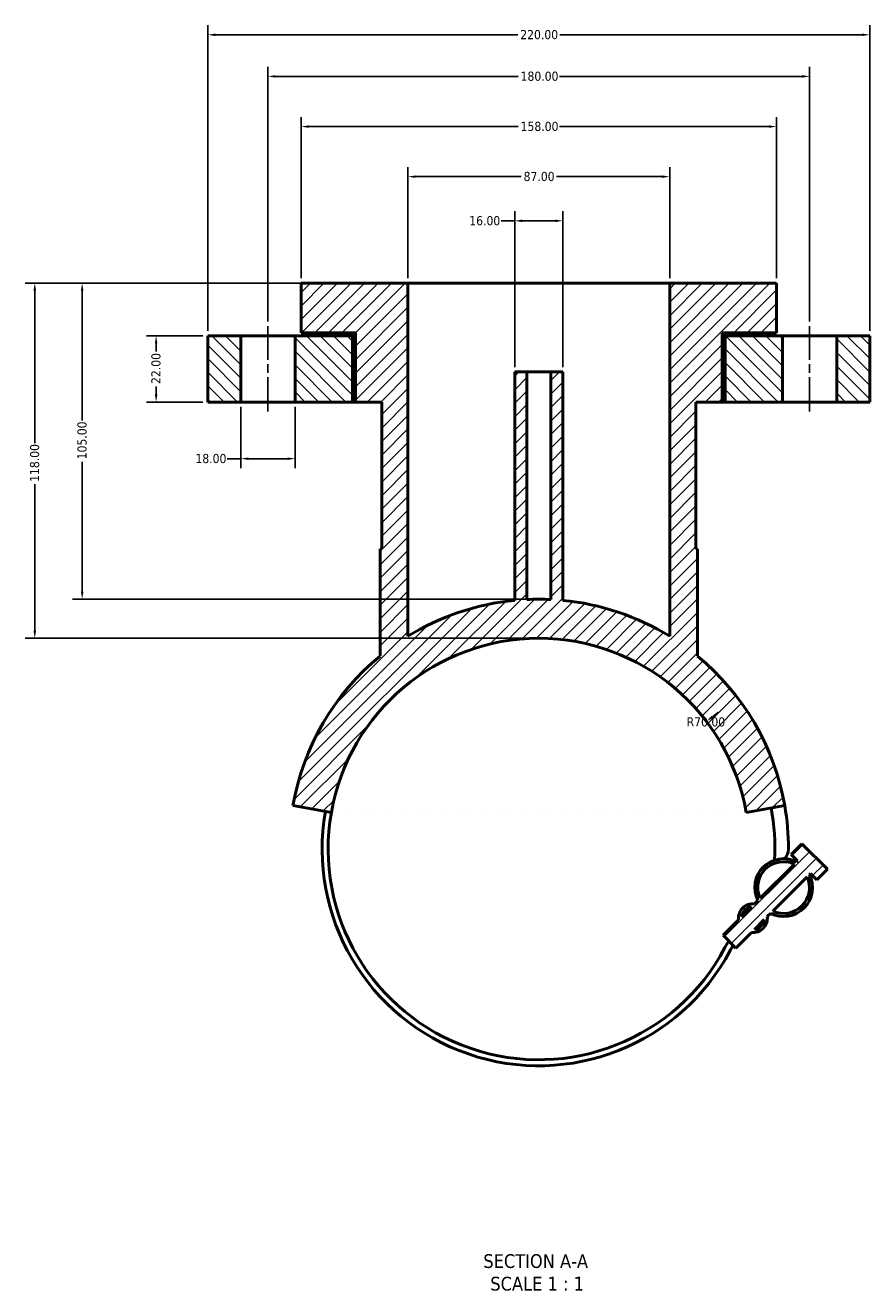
# Model space of a CAD drawing. Header units: millimetres. Extents: x -93 to 990, y -292 to 1687.
# Tile 6 of 6: x 290 to 570, y 1268 to 1687. Entities that reach past the tile are written whole.
import ezdxf

# ---------------------------------------------------------------- set-up
doc = ezdxf.new("R2010")
doc.units = ezdxf.units.MM
doc.linetypes.add('CHAIN', pattern=[0.7087, 0.4724, -0.0591, 0.1181, -0.0591])
for name, color, linetype, lineweight in [('Centerline (ANSI)', 7, 'Continuous', 25), ('Dimension (ANSI)', 7, 'Continuous', 25), ('Hatch (ANSI)', 7, 'Continuous', 18), ('Symbol (ANSI)', 7, 'Continuous', 25), ('Visible (ANSI)', 7, 'Continuous', 50)]:
    doc.layers.add(name, color=color, linetype=linetype, lineweight=lineweight)
doc.styles.add('Label Text (ANSI)', font='tahoma.ttf')
doc.styles.add('Note Text (ANSI)', font='tahoma.ttf')
doc.dimstyles.new('Default - mm (ANSI)', dxfattribs={"dimtxt": 3.048, "dimasz": 2.5, "dimexe": 3.175, "dimexo": 1.6002, "dimgap": 0.8, "dimtad": 0, "dimtoh": 1, "dimrnd": 1e-08, "dimzin": 4, "dimdsep": 46, "dimtxsty": 'Note Text (ANSI)', "dimcen": 0.09, "dimdle": 10, "dimclrd": 256, "dimclre": 256, "dimclrt": 256, "dimadec": 1, "dimazin": 1, "dimtfac": 1, "dimtofl": 0, "dimtmove": 0, "dimatfit": 3, "dimfxl": 1, "dimtolj": 1, "dimtzin": 4, "dimlwd": -1, "dimlwe": -1, "dimarcsym": 0})

# ---------------------------------------------------------------- blocks, each defined once
blk = doc.blocks.new('*D7')
at = {"layer": 'Defpoints', "color": 0, "transparency": 16777216}
for p in [(515.91, 1455.54), (460.2, 1413.15)]:
    blk.add_point(p, dxfattribs=at)
at = {"layer": 'Dimension (ANSI)', "transparency": 16777216}
blk.add_line((517.9, 1457.05), (519.89, 1458.57), dxfattribs=at)
blk.add_solid([(517.65, 1457.38), (518.15, 1456.72), (515.91, 1455.54)], dxfattribs=at)
at = {"layer": 'Dimension (ANSI)', "transparency": 16777216, "insert": (509.35, 1456.91), "char_height": 3.048, "attachment_point": 1, "style": 'Note Text (ANSI)'}
blk.add_mtext('\\A1;R70.00', dxfattribs=at)
blk = doc.blocks.new('*D9')
at = {"layer": 'Defpoints', "color": 0, "transparency": 16777216}
for p in [(468.2, 1621.85), (452.2, 1571.65), (468.2, 1571.65)]:
    blk.add_point(p, dxfattribs=at)
at = {"layer": 'Dimension (ANSI)', "transparency": 16777216}
for p, q in [((452.2, 1573.25), (452.2, 1625.02)), ((468.2, 1573.25), (468.2, 1625.02)), ((452.2, 1621.85), (447.68, 1621.85)), ((465.7, 1621.85), (454.7, 1621.85))]:
    blk.add_line(p, q, dxfattribs=at)
for points in [[(454.7, 1622.26), (454.7, 1621.43), (452.2, 1621.85)], [(465.7, 1622.26), (465.7, 1621.43), (468.2, 1621.85)]]:
    blk.add_solid(points, dxfattribs=at)
at = {"layer": 'Dimension (ANSI)', "transparency": 16777216, "insert": (437.09, 1623.43), "char_height": 3.048, "attachment_point": 1, "style": 'Note Text (ANSI)'}
blk.add_mtext('\\A1;16.00', dxfattribs=at)
blk = doc.blocks.new('*D10')
at = {"layer": 'Defpoints', "color": 0, "transparency": 16777216}
for p in [(503.7, 1636.52), (416.7, 1601.15), (503.7, 1601.15)]:
    blk.add_point(p, dxfattribs=at)
at = {"layer": 'Dimension (ANSI)', "transparency": 16777216}
for p, q in [((416.7, 1602.75), (416.7, 1639.69)), ((503.7, 1602.75), (503.7, 1639.69)), ((419.2, 1636.52), (454.35, 1636.52)), ((501.2, 1636.52), (466.05, 1636.52))]:
    blk.add_line(p, q, dxfattribs=at)
for points in [[(419.2, 1636.93), (419.2, 1636.1), (416.7, 1636.52)], [(501.2, 1636.93), (501.2, 1636.1), (503.7, 1636.52)]]:
    blk.add_solid(points, dxfattribs=at)
at = {"layer": 'Dimension (ANSI)', "transparency": 16777216, "insert": (455.15, 1638.11), "char_height": 3.048, "attachment_point": 1, "style": 'Note Text (ANSI)'}
blk.add_mtext('\\A1;87.00', dxfattribs=at)
blk = doc.blocks.new('*D11')
at = {"layer": 'Defpoints', "color": 0, "transparency": 16777216}
for p in [(539.2, 1653.15), (381.2, 1601.15), (539.2, 1601.15)]:
    blk.add_point(p, dxfattribs=at)
at = {"layer": 'Dimension (ANSI)', "transparency": 16777216}
for p, q in [((381.2, 1602.75), (381.2, 1656.33)), ((539.2, 1602.75), (539.2, 1656.33)), ((383.7, 1653.15), (453.36, 1653.15)), ((536.7, 1653.15), (467.04, 1653.15))]:
    blk.add_line(p, q, dxfattribs=at)
for points in [[(383.7, 1653.57), (383.7, 1652.74), (381.2, 1653.15)], [(536.7, 1653.57), (536.7, 1652.74), (539.2, 1653.15)]]:
    blk.add_solid(points, dxfattribs=at)
at = {"layer": 'Dimension (ANSI)', "transparency": 16777216, "insert": (454.16, 1654.75), "char_height": 3.048, "attachment_point": 1, "style": 'Note Text (ANSI)'}
blk.add_mtext('\\A1;158.00', dxfattribs=at)
blk = doc.blocks.new('*D12')
at = {"layer": 'Defpoints', "color": 0, "transparency": 16777216}
for p in [(550.2, 1669.83), (370.2, 1586.83), (550.2, 1586.83)]:
    blk.add_point(p, dxfattribs=at)
at = {"layer": 'Dimension (ANSI)', "transparency": 16777216}
for p, q in [((370.2, 1588.43), (370.2, 1673.01)), ((550.2, 1588.43), (550.2, 1673.01)), ((372.7, 1669.83), (453.36, 1669.83)), ((547.7, 1669.83), (467.04, 1669.83))]:
    blk.add_line(p, q, dxfattribs=at)
for points in [[(372.7, 1670.25), (372.7, 1669.41), (370.2, 1669.83)], [(547.7, 1670.25), (547.7, 1669.41), (550.2, 1669.83)]]:
    blk.add_solid(points, dxfattribs=at)
at = {"layer": 'Dimension (ANSI)', "transparency": 16777216, "insert": (454.16, 1671.42), "char_height": 3.048, "attachment_point": 1, "style": 'Note Text (ANSI)'}
blk.add_mtext('\\A1;180.00', dxfattribs=at)
blk = doc.blocks.new('*D13')
at = {"layer": 'Defpoints', "color": 0, "transparency": 16777216}
for p in [(350.2, 1583.65), (333.02, 1561.65), (350.2, 1561.65)]:
    blk.add_point(p, dxfattribs=at)
at = {"layer": 'Dimension (ANSI)', "transparency": 16777216}
for p, q in [((348.6, 1583.65), (329.84, 1583.65)), ((333.02, 1581.15), (333.02, 1578.47)), ((333.02, 1564.15), (333.02, 1566.84)), ((348.6, 1561.65), (329.84, 1561.65))]:
    blk.add_line(p, q, dxfattribs=at)
for points in [[(332.6, 1581.15), (333.44, 1581.15), (333.02, 1583.65)], [(332.6, 1564.15), (333.44, 1564.15), (333.02, 1561.65)]]:
    blk.add_solid(points, dxfattribs=at)
at = {"layer": 'Dimension (ANSI)', "transparency": 16777216, "insert": (331.43, 1567.64), "char_height": 3.048, "attachment_point": 1, "rotation": 90, "style": 'Note Text (ANSI)'}
blk.add_mtext('\\A1;22.00', dxfattribs=at)
blk = doc.blocks.new('*D14')
at = {"layer": 'Defpoints', "color": 0, "transparency": 16777216}
for p in [(361.2, 1561.65), (379.2, 1561.65), (379.2, 1542.82)]:
    blk.add_point(p, dxfattribs=at)
at = {"layer": 'Dimension (ANSI)', "transparency": 16777216}
for p, q in [((361.2, 1560.05), (361.2, 1539.64)), ((379.2, 1560.05), (379.2, 1539.64)), ((361.2, 1542.82), (356.68, 1542.82)), ((376.7, 1542.82), (363.7, 1542.82))]:
    blk.add_line(p, q, dxfattribs=at)
for points in [[(363.7, 1543.24), (363.7, 1542.4), (361.2, 1542.82)], [(376.7, 1543.24), (376.7, 1542.4), (379.2, 1542.82)]]:
    blk.add_solid(points, dxfattribs=at)
at = {"layer": 'Dimension (ANSI)', "transparency": 16777216, "insert": (346.09, 1544.41), "char_height": 3.048, "attachment_point": 1, "style": 'Note Text (ANSI)'}
blk.add_mtext('\\A1;18.00', dxfattribs=at)
blk = doc.blocks.new('*D15')
at = {"layer": 'Defpoints', "color": 0, "transparency": 16777216}
for p in [(416.7, 1601.15), (308.44, 1496.15), (460.2, 1496.15)]:
    blk.add_point(p, dxfattribs=at)
at = {"layer": 'Dimension (ANSI)', "transparency": 16777216}
for p, q in [((415.1, 1601.15), (305.27, 1601.15)), ((308.44, 1598.65), (308.44, 1555.49)), ((308.44, 1498.65), (308.44, 1541.81)), ((458.6, 1496.15), (305.27, 1496.15))]:
    blk.add_line(p, q, dxfattribs=at)
for points in [[(308.02, 1598.65), (308.86, 1598.65), (308.44, 1601.15)], [(308.02, 1498.65), (308.86, 1498.65), (308.44, 1496.15)]]:
    blk.add_solid(points, dxfattribs=at)
at = {"layer": 'Dimension (ANSI)', "transparency": 16777216, "insert": (306.85, 1542.61), "char_height": 3.048, "attachment_point": 1, "rotation": 90, "style": 'Note Text (ANSI)'}
blk.add_mtext('\\A1;105.00', dxfattribs=at)
blk = doc.blocks.new('*D16')
at = {"layer": 'Defpoints', "color": 0, "transparency": 16777216}
for p in [(416.7, 1601.15), (292.7, 1483.15), (460.2, 1483.15)]:
    blk.add_point(p, dxfattribs=at)
at = {"layer": 'Dimension (ANSI)', "transparency": 16777216}
for p, q in [((415.1, 1601.15), (289.53, 1601.15)), ((292.7, 1598.65), (292.7, 1547.99)), ((292.7, 1485.65), (292.7, 1534.31)), ((458.6, 1483.15), (289.53, 1483.15))]:
    blk.add_line(p, q, dxfattribs=at)
for points in [[(292.28, 1598.65), (293.12, 1598.65), (292.7, 1601.15)], [(292.28, 1485.65), (293.12, 1485.65), (292.7, 1483.15)]]:
    blk.add_solid(points, dxfattribs=at)
at = {"layer": 'Dimension (ANSI)', "transparency": 16777216, "insert": (291.11, 1535.11), "char_height": 3.048, "attachment_point": 1, "rotation": 90, "style": 'Note Text (ANSI)'}
blk.add_mtext('\\A1;118.00', dxfattribs=at)
blk = doc.blocks.new('*D17')
at = {"layer": 'Defpoints', "color": 0, "transparency": 16777216}
for p in [(570.2, 1683.65), (350.2, 1583.65), (570.2, 1583.65)]:
    blk.add_point(p, dxfattribs=at)
at = {"layer": 'Dimension (ANSI)', "transparency": 16777216}
for p, q in [((350.2, 1585.25), (350.2, 1686.83)), ((570.2, 1585.25), (570.2, 1686.83)), ((352.7, 1683.65), (453.24, 1683.65)), ((567.7, 1683.65), (467.16, 1683.65))]:
    blk.add_line(p, q, dxfattribs=at)
for points in [[(352.7, 1684.07), (352.7, 1683.24), (350.2, 1683.65)], [(567.7, 1684.07), (567.7, 1683.24), (570.2, 1683.65)]]:
    blk.add_solid(points, dxfattribs=at)
at = {"layer": 'Dimension (ANSI)', "transparency": 16777216, "insert": (454.04, 1685.24), "char_height": 3.048, "attachment_point": 1, "style": 'Note Text (ANSI)'}
blk.add_mtext('\\A1;220.00', dxfattribs=at)

msp = doc.modelspace()

# ---------------------------------------------------------------- hatches: boundary and pattern name
at = {"layer": 'Hatch (ANSI)'}
h = msp.add_hatch(dxfattribs=at)
h.set_pattern_fill('ANSI31', color=256, scale=25.4, style=0)
h.set_pattern_definition([(45, (0, 0), (-2.245064, 2.245064), [])])
edge = h.paths.add_edge_path()
edge.add_line((532.994, 1396.02), (531.91, 1394.935))
edge.add_ellipse((531.381, 1390.164), major_axis=(-4.771, 0.528), ratio=1, start_angle=270, end_angle=372.63563)
edge.add_line((526.611, 1389.636), (521.482, 1384.508))
edge.add_line((521.482, 1384.508), (525.725, 1380.265))
edge.add_line((525.725, 1380.265), (530.853, 1385.394))
edge.add_ellipse((531.381, 1390.164), major_axis=(4.771, -0.528), ratio=1, start_angle=270, end_angle=372.63563)
edge.add_line((536.152, 1390.693), (537.237, 1391.777))
edge.add_ellipse((541.564, 1400.347), major_axis=(8.57, -4.327), ratio=1, start_angle=270, end_angle=413.58009)
edge.add_line((550.133, 1404.674), (550.473, 1405.014))
edge.add_line((550.473, 1405.014), (552.595, 1402.892))
edge.add_line((552.595, 1402.892), (556.13, 1406.428))
edge.add_line((556.13, 1406.428), (547.645, 1414.913))
edge.add_line((547.645, 1414.913), (544.109, 1411.378))
edge.add_line((544.109, 1411.378), (546.231, 1409.256))
edge.add_line((546.231, 1409.256), (545.891, 1408.916))
edge.add_ellipse((541.564, 1400.347), major_axis=(-8.57, 4.327), ratio=1, start_angle=270, end_angle=413.58009)
edge = h.paths.add_edge_path(flags=0)
edge.add_line((545.142, 1408.167), (533.743, 1396.769))
edge.add_ellipse((541.564, 1400.347), major_axis=(-3.578, 7.82), ratio=1, start_angle=310.83242, end_angle=450, ccw=False)
edge = h.paths.add_edge_path(flags=0)
edge.add_line((537.986, 1392.526), (549.384, 1403.925))
edge.add_ellipse((541.564, 1400.347), major_axis=(3.578, -7.82), ratio=1, start_angle=310.83242, end_angle=450, ccw=False)
edge = h.paths.add_edge_path(flags=0)
edge.add_line((530.909, 1393.935), (527.611, 1390.637))
edge.add_ellipse((531.381, 1390.164), major_axis=(0.472, 3.771), ratio=1, start_angle=14.27271, end_angle=90, ccw=False)
edge = h.paths.add_edge_path(flags=0)
edge.add_line((531.853, 1386.394), (535.152, 1389.692))
edge.add_ellipse((531.381, 1390.164), major_axis=(-0.472, -3.771), ratio=1, start_angle=14.27271, end_angle=90, ccw=False)
edge = h.paths.add_edge_path()
edge.add_line((381.201, 1601.152), (381.201, 1584.652))
edge.add_line((381.201, 1584.652), (399.301, 1584.652))
edge.add_line((399.301, 1584.652), (399.301, 1561.652))
edge.add_line((399.301, 1561.652), (408.001, 1561.652))
edge.add_line((408.001, 1561.652), (408.001, 1512.902))
edge.add_line((408.001, 1512.902), (407.501, 1512.902))
edge.add_line((407.501, 1512.902), (407.501, 1477.275))
edge.add_ellipse((460.201, 1413.152), major_axis=(-64.123, -52.7), ratio=1, start_angle=270, end_angle=310.58448)
edge.add_line((378.462, 1427.565), (391.265, 1425.308))
edge.add_ellipse((460.201, 1413.152), major_axis=(12.155, 68.937), ratio=1, start_angle=290, end_angle=450, ccw=False)
edge.add_line((529.138, 1425.308), (541.94, 1427.565))
edge.add_ellipse((460.201, 1413.152), major_axis=(81.739, 14.413), ratio=1, start_angle=0, end_angle=40.58448)
edge.add_line((512.901, 1477.275), (512.901, 1512.902))
edge.add_line((512.901, 1512.902), (512.401, 1512.902))
edge.add_line((512.401, 1512.902), (512.401, 1561.652))
edge.add_line((512.401, 1561.652), (521.101, 1561.652))
edge.add_line((521.101, 1561.652), (521.101, 1584.652))
edge.add_line((521.101, 1584.652), (539.201, 1584.652))
edge.add_line((539.201, 1584.652), (539.201, 1601.152))
edge.add_line((539.201, 1601.152), (503.701, 1601.152))
edge.add_line((503.701, 1601.152), (503.701, 1483.84))
edge.add_ellipse((460.201, 1413.152), major_axis=(-70.688, 43.5), ratio=1, start_angle=270, end_angle=296.07636)
edge.add_line((468.201, 1495.766), (468.201, 1571.652))
edge.add_line((468.201, 1571.652), (464.201, 1571.652))
edge.add_line((464.201, 1571.652), (464.201, 1496.056))
edge.add_ellipse((460.201, 1413.152), major_axis=(-82.904, 4), ratio=1, start_angle=270, end_angle=275.52462)
edge.add_line((456.201, 1496.056), (456.201, 1571.652))
edge.add_line((456.201, 1571.652), (452.201, 1571.652))
edge.add_line((452.201, 1571.652), (452.201, 1495.766))
edge.add_ellipse((460.201, 1413.152), major_axis=(-82.614, -8), ratio=1, start_angle=270, end_angle=296.07636)
edge.add_line((416.701, 1483.84), (416.701, 1601.152))
edge.add_line((416.701, 1601.152), (381.201, 1601.152))
h = msp.add_hatch(dxfattribs=at)
h.set_pattern_fill('ANSI31', color=256, scale=25.4, angle=90.00021, style=0)
h.set_pattern_definition([(135.0002, (0, 0), (-2.245056, -2.245072), [])])
h.paths.add_polyline_path([(361.201, 1561.652), (361.201, 1583.652), (350.201, 1583.652), (350.201, 1561.652)])
h.paths.add_polyline_path([(379.201, 1583.652), (379.201, 1561.652), (398.301, 1561.652), (398.301, 1583.652)])
h.paths.add_polyline_path([(559.201, 1583.652), (559.201, 1561.652), (570.201, 1561.652), (570.201, 1583.652)])
h.paths.add_polyline_path([(541.201, 1561.652), (541.201, 1583.652), (522.101, 1583.652), (522.101, 1561.652)])

# ---------------------------------------------------------------- linework, layer by layer
at = {"layer": 'Centerline (ANSI)', "linetype": 'CHAIN', "ltscale": 24.192183}
for p, q in [((370.201, 1558.477), (370.201, 1586.827)), ((550.201, 1558.477), (550.201, 1586.827))]:
    msp.add_line(p, q, dxfattribs=at)
at = {"layer": 'Visible (ANSI)'}
for p, q in [((381.201, 1601.152), (381.201, 1584.652)), ((416.701, 1601.152), (381.201, 1601.152)), ((416.701, 1483.84), (416.701, 1601.152)), ((416.701, 1601.152), (503.701, 1601.152)), ((539.201, 1601.152), (503.701, 1601.152)), ((503.701, 1601.152), (503.701, 1483.84)), ((539.201, 1584.652), (539.201, 1601.152)), ((381.201, 1584.652), (399.301, 1584.652)), ((399.301, 1584.652), (399.301, 1561.652)), ((521.101, 1561.652), (521.101, 1584.652)), ((521.101, 1584.652), (539.201, 1584.652)), ((361.201, 1583.652), (350.201, 1583.652)), ((350.201, 1583.652), (350.201, 1561.652)), ((361.201, 1561.652), (361.201, 1583.652)), ((361.201, 1583.652), (379.201, 1583.652)), ((379.201, 1583.652), (379.201, 1561.652)), ((398.301, 1583.652), (379.201, 1583.652)), ((398.301, 1561.652), (398.301, 1583.652)), ((398.301, 1583.652), (399.301, 1583.652)), ((521.101, 1583.652), (522.101, 1583.652)), ((541.201, 1583.652), (522.101, 1583.652)), ((522.101, 1583.652), (522.101, 1561.652)), ((541.201, 1561.652), (541.201, 1583.652)), ((541.201, 1583.652), (559.201, 1583.652)), ((559.201, 1583.652), (559.201, 1561.652)), ((570.201, 1583.652), (559.201, 1583.652)), ((570.201, 1561.652), (570.201, 1583.652)), ((456.201, 1571.652), (452.201, 1571.652)), ((452.201, 1571.652), (452.201, 1495.766)), ((456.201, 1496.056), (456.201, 1571.652)), ((456.201, 1571.652), (464.201, 1571.652)), ((468.201, 1571.652), (464.201, 1571.652)), ((464.201, 1571.652), (464.201, 1496.056)), ((468.201, 1495.766), (468.201, 1571.652)), ((350.201, 1561.652), (361.201, 1561.652)), ((379.201, 1561.652), (361.201, 1561.652)), ((379.201, 1561.652), (398.301, 1561.652)), ((398.301, 1561.652), (399.301, 1561.652)), ((399.301, 1561.652), (408.001, 1561.652)), ((408.001, 1561.652), (408.001, 1512.902)), ((512.401, 1512.902), (512.401, 1561.652)), ((512.401, 1561.652), (521.101, 1561.652)), ((521.101, 1561.652), (522.101, 1561.652)), ((522.101, 1561.652), (541.201, 1561.652)), ((559.201, 1561.652), (541.201, 1561.652)), ((559.201, 1561.652), (570.201, 1561.652)), ((408.001, 1512.902), (407.501, 1512.902)), ((407.501, 1512.902), (407.501, 1477.275)), ((512.901, 1512.902), (512.401, 1512.902)), ((512.901, 1477.275), (512.901, 1512.902)), ((378.462, 1427.565), (391.265, 1425.308)), ((529.138, 1425.308), (541.94, 1427.565)), ((544.109, 1411.378), (547.645, 1414.913)), ((556.13, 1406.428), (547.645, 1414.913)), ((544.109, 1411.378), (546.231, 1409.256)), ((546.231, 1409.256), (545.891, 1408.916)), ((545.142, 1408.167), (533.743, 1396.769)), ((550.133, 1404.674), (550.473, 1405.014)), ((550.473, 1405.014), (552.595, 1402.892)), ((552.595, 1402.892), (556.13, 1406.428)), ((537.986, 1392.526), (549.384, 1403.925)), ((532.994, 1396.02), (531.91, 1394.935)), ((530.909, 1393.935), (527.611, 1390.637)), ((536.152, 1390.693), (537.237, 1391.777)), ((526.611, 1389.636), (521.482, 1384.508)), ((531.853, 1386.394), (535.152, 1389.692)), ((521.482, 1384.508), (525.725, 1380.265)), ((525.725, 1380.265), (530.853, 1385.394))]:
    msp.add_line(p, q, dxfattribs=at)
for centre, radius, start, end in [((460.201, 1413.152), 83, 95.53107, 121.60743), ((460.201, 1413.152), 83, 87.23769, 92.76231), ((460.201, 1413.152), 83, 58.39257, 84.46893), ((460.201, 1413.152), 70, 10, 170), ((460.201, 1413.152), 83, 129.41552, 170), ((460.201, 1413.152), 83, 10, 50.58448), ((460.201, 1413.152), 72, 170, 332.08406), ((460.201, 1413.152), 70, 170, 332.08406), ((460.201, 1413.152), 78.45, 357.30699, 10), ((460.201, 1413.152), 83, 0, 10), ((538.674, 1413.152), 4.528, 314.84218, 0), ((541.564, 1400.347), 9.6, 63.20996, 206.79004), ((541.564, 1400.347), 8.6, 65.41621, 204.58379), ((541.564, 1400.347), 9.6, 243.20996, 26.79004), ((541.564, 1400.347), 8.6, 245.41621, 24.58379), ((531.381, 1390.164), 4.8, 83.68219, 186.31781), ((531.381, 1390.164), 3.8, 97.13635, 172.86365), ((531.381, 1390.164), 4.8, 263.68219, 6.31781), ((531.381, 1390.164), 3.8, 277.13635, 352.86365), ((548.58, 1366.327), 30.017, 147.12583, 152.08406), ((548.58, 1366.327), 28.017, 148.00608, 152.08406)]:
    msp.add_arc(centre, radius, start, end, dxfattribs=at)

# ---------------------------------------------------------------- texts
at = {"layer": 'Symbol (ANSI)', "char_height": 4.572, "attachment_point": 7, "style": 'Label Text (ANSI)'}
for s, insert in [('SECTION A-A', (441.777, 1273.888)), ('SCALE 1 : 1', (444.096, 1266.375))]:
    msp.add_mtext(s, dxfattribs=dict(at, insert=insert))

# ---------------------------------------------------------------- dimensions: what is measured, and where the dimension line sits
at = {"layer": 'Dimension (ANSI)'}
for base, p1, p2, angle, override, picture, middle in [((570.201, 1683.652), (350.201, 1583.652), (570.201, 1583.652), 180, {"dimgap": 0.8, "dimtoh": 0, "dimdec": 2, "dimtol": 0, "dimlim": 0, "dimtp": 0, "dimtm": 0, "dimtdec": 2, "dimatfit": 1}, '*D17', (460.201, 1683.652)), ((539.201, 1653.152), (381.201, 1601.152), (539.201, 1601.152), 180, {"dimgap": 0.8, "dimtoh": 0, "dimdec": 2, "dimtol": 0, "dimlim": 0, "dimtp": 0, "dimtm": 0, "dimtdec": 2, "dimatfit": 1}, '*D11', (460.201, 1653.152)), ((468.201, 1621.846), (452.201, 1571.652), (468.201, 1571.652), 180, {"dimgap": 0.8, "dimtoh": 0, "dimdec": 2, "dimtol": 0, "dimlim": 0, "dimtp": 0, "dimtm": 0, "dimtdec": 2, "dimatfit": 2}, '*D9', (441.987, 1621.846)), ((292.701, 1483.152), (416.701, 1601.152), (460.201, 1483.152), 90, {"dimgap": 0.8, "dimtoh": 0, "dimdec": 2, "dimtol": 0, "dimlim": 0, "dimtp": 0, "dimtm": 0, "dimtdec": 2, "dimatfit": 1}, '*D16', (292.701, 1541.152)), ((308.44, 1496.152), (416.701, 1601.152), (460.201, 1496.152), 90, {"dimgap": 0.8, "dimtoh": 0, "dimdec": 2, "dimtol": 0, "dimlim": 0, "dimtp": 0, "dimtm": 0, "dimtdec": 2, "dimatfit": 1}, '*D15', (308.44, 1548.652)), ((333.02, 1561.652), (350.201, 1583.652), (350.201, 1561.652), 90, {"dimgap": 0.8, "dimtoh": 0, "dimdec": 2, "dimtol": 0, "dimlim": 0, "dimtp": 0, "dimtm": 0, "dimtdec": 2, "dimatfit": 1}, '*D13', (333.02, 1572.652))]:
    dim = msp.add_linear_dim(base=base, p1=p1, p2=p2, angle=angle, dimstyle='Default - mm (ANSI)', override=override, dxfattribs=at)
    dim.commit()
    dim.dimension.update_dxf_attribs({"geometry": picture, "text_midpoint": middle, "dimtype": 160})
for base, p1, p2, override, picture, middle in [((550.201, 1669.83), (370.201, 1586.827), (550.201, 1586.827), {"dimgap": 0.8, "dimtoh": 0, "dimdec": 2, "dimtol": 0, "dimlim": 0, "dimtp": 0, "dimtm": 0, "dimtdec": 2, "dimatfit": 1}, '*D12', (460.201, 1669.83)), ((503.701, 1636.516), (416.701, 1601.152), (503.701, 1601.152), {"dimgap": 0.8, "dimtoh": 0, "dimdec": 2, "dimtol": 0, "dimlim": 0, "dimtp": 0, "dimtm": 0, "dimtdec": 2, "dimatfit": 1}, '*D10', (460.201, 1636.516)), ((379.201, 1542.819), (361.201, 1561.652), (379.201, 1561.652), {"dimgap": 0.8, "dimtoh": 0, "dimdec": 2, "dimtol": 0, "dimlim": 0, "dimtp": 0, "dimtm": 0, "dimtdec": 2, "dimatfit": 2}, '*D14', (350.987, 1542.819))]:
    dim = msp.add_linear_dim(base=base, p1=p1, p2=p2, dimstyle='Default - mm (ANSI)', override=override, dxfattribs=at)
    dim.commit()
    dim.dimension.update_dxf_attribs({"geometry": picture, "text_midpoint": middle, "dimtype": 160})
dim = msp.add_radius_dim(center=(460.201, 1413.152), mpoint=(515.909, 1455.54), dimstyle='Default - mm (ANSI)', override={"dimgap": 0.8, "dimtih": 1, "dimdec": 2, "dimlfac": 1, "dimcen": 0, "dimdle": 0, "dimtol": 0, "dimlim": 0, "dimtp": 0, "dimtm": 0, "dimtdec": 2, "dimtmove": 2}, dxfattribs=at)
dim.commit()
dim.dimension.update_dxf_attribs({"geometry": '*D7', "text_midpoint": (515.621, 1455.321), "dimtype": 164})

doc.saveas('drawing.dxf')
